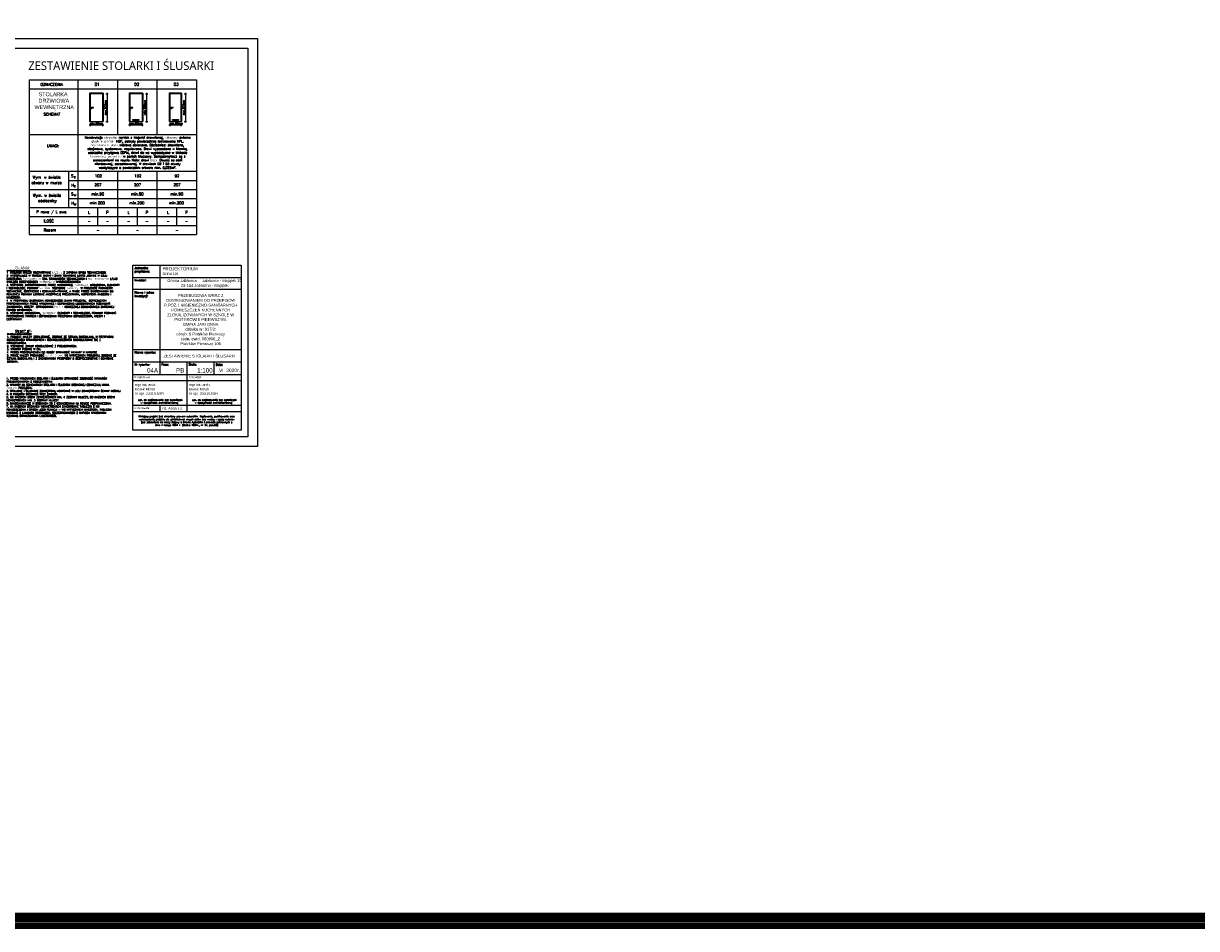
# Model space of a CAD drawing. Header units: millimetres. Extents: x 31969 to 285678, y -69766 to -1123.
# Tile 110 of 176: x 147961 to 156502, y -21872 to -15284. Entities that reach past the tile are written whole.
import ezdxf

# ---------------------------------------------------------------- set-up
doc = ezdxf.new("R2010")
doc.units = ezdxf.units.MM
doc.linetypes.add('ACAD_ISO02W100', pattern=[15, 12, -3])
for name, color, linetype in [('a-elewacja 1', 1, 'Continuous'), ('a-opis 1', 3, 'Continuous'), ('a-opis 2', 1, 'Continuous'), ('a-ramka', 7, 'Continuous'), ('a-stolarka drzwiowa', 3, 'Continuous'), ('a-wymiary', 11, 'Continuous')]:
    doc.layers.add(name, color=color, linetype=linetype)
doc.layers.add('a-pomocnicza', color=42, linetype='Continuous', plot=False)
doc.styles.add('ARIAL', font='arial.ttf')
doc.styles.add('IREK', font='simplex.shx', dxfattribs={"width": 0.8})
doc.styles.add('MAREK', font='simplex.shx')
doc.styles.add('PRZEKRÓJ2', font='l_10646.ttf')
doc.styles.add('TABELA2', font='arial.ttf', dxfattribs={"height": 10})
doc.dimstyles.new('MAREK', dxfattribs={"dimscale": 0.85, "dimtxt": 17, "dimasz": 12, "dimexe": 10, "dimexo": 0.625, "dimgap": 5, "dimtad": 1, "dimdec": 1, "dimdsep": 46, "dimtxsty": 'MAREK', "dimblk1": 'ARCHTICK', "dimblk2": 'ARCHTICK', "dimsah": 1, "dimcen": 2.5, "dimdle": 10, "dimadec": 0, "dimazin": 0, "dimtfac": 1, "dimtdec": 1, "dimtmove": 1, "dimatfit": 3, "dimldrblk": 'ARCHTICK', "dimfxl": 10, "dimfxlon": 1, "dimtolj": 1, "dimtzin": 0, "dimarcsym": 0})

# ---------------------------------------------------------------- blocks, each defined once
blk = doc.blocks.new('_ARCHTICK')
at = {"color": 0, "linetype": 'ByBlock', "const_width": 0.15}
blk.add_lwpolyline([(-0.5, -0.5), (0.5, 0.5)], dxfattribs=at)
blk = doc.blocks.new('*D792')
at = {"layer": 'a-wymiary', "color": 0, "lineweight": -2}
for p, q in [((148438.3, -16022.4), (148545.3, -16022.4)), ((148446.8, -16013.9), (148446.8, -16030.9)), ((148536.8, -16013.9), (148536.8, -16030.9))]:
    blk.add_line(p, q, dxfattribs=at)
at = {"layer": 'DEFPOINTS', "color": 0}
for p in [(148446.8, -16010.9), (148536.8, -16010.9), (148536.8, -16022.4)]:
    blk.add_point(p, dxfattribs=at)
at = {"layer": 'a-wymiary', "color": 0, "lineweight": -2, "xscale": 10.2, "yscale": 10.2, "zscale": 10.2, "rotation": 180}
blk.add_blockref('_ARCHTICK', (148446.8, -16022.4), dxfattribs=at)
at = {"layer": 'a-wymiary', "color": 0, "lineweight": -2, "xscale": 10.2, "yscale": 10.2, "zscale": 10.2}
blk.add_blockref('_ARCHTICK', (148536.8, -16022.4), dxfattribs=at)
at = {"layer": 'a-wymiary', "color": 0, "insert": (148491.8, -16011), "char_height": 14.45, "attachment_point": 5, "style": 'MAREK'}
blk.add_mtext('\\A1;min.90cm', dxfattribs=at)
blk = doc.blocks.new('*D793')
at = {"layer": 'a-wymiary', "color": 0, "lineweight": -2}
for p, q in [((148561, -15796.1), (148578, -15796.1)), ((148569.5, -15787.6), (148569.5, -16004.6)), ((148561, -15996.1), (148578, -15996.1))]:
    blk.add_line(p, q, dxfattribs=at)
at = {"layer": 'DEFPOINTS', "color": 0}
for p in [(148554.4, -15796.1), (148554.4, -15996.1), (148569.5, -15996.1)]:
    blk.add_point(p, dxfattribs=at)
at = {"layer": 'a-wymiary', "color": 0, "lineweight": -2, "xscale": 10.2, "yscale": 10.2, "zscale": 10.2}
for p, rotation in [((148569.5, -15796.1), 90), ((148569.5, -15996.1), 270)]:
    blk.add_blockref('_ARCHTICK', p, dxfattribs=dict(at, rotation=rotation))
at = {"layer": 'a-wymiary', "color": 0, "insert": (148558.1, -15896.1), "char_height": 14.45, "attachment_point": 5, "rotation": 90, "style": 'MAREK'}
blk.add_mtext('\\A1;min.200cm', dxfattribs=at)
blk = doc.blocks.new('*D794')
at = {"layer": 'a-wymiary', "color": 0, "lineweight": -2}
for p, q in [((148726, -16022.4), (148833, -16022.4)), ((148734.5, -16013.9), (148734.5, -16030.9)), ((148824.5, -16013.9), (148824.5, -16030.9))]:
    blk.add_line(p, q, dxfattribs=at)
at = {"layer": 'DEFPOINTS', "color": 0}
for p in [(148734.5, -16010.9), (148824.5, -16010.9), (148824.5, -16022.4)]:
    blk.add_point(p, dxfattribs=at)
at = {"layer": 'a-wymiary', "color": 0, "lineweight": -2, "xscale": 10.2, "yscale": 10.2, "zscale": 10.2, "rotation": 180}
blk.add_blockref('_ARCHTICK', (148734.5, -16022.4), dxfattribs=at)
at = {"layer": 'a-wymiary', "color": 0, "lineweight": -2, "xscale": 10.2, "yscale": 10.2, "zscale": 10.2}
blk.add_blockref('_ARCHTICK', (148824.5, -16022.4), dxfattribs=at)
at = {"layer": 'a-wymiary', "color": 0, "insert": (148779.5, -16011), "char_height": 14.45, "attachment_point": 5, "style": 'MAREK'}
blk.add_mtext('\\A1;min.90cm', dxfattribs=at)
blk = doc.blocks.new('*D795')
at = {"layer": 'a-wymiary', "color": 0, "lineweight": -2}
for p, q in [((148848.8, -15796.1), (148865.8, -15796.1)), ((148857.3, -15787.6), (148857.3, -16004.6)), ((148848.8, -15996.1), (148865.8, -15996.1))]:
    blk.add_line(p, q, dxfattribs=at)
at = {"layer": 'DEFPOINTS', "color": 0}
for p in [(148842.1, -15796.1), (148842.1, -15996.1), (148857.3, -15996.1)]:
    blk.add_point(p, dxfattribs=at)
at = {"layer": 'a-wymiary', "color": 0, "lineweight": -2, "xscale": 10.2, "yscale": 10.2, "zscale": 10.2}
for p, rotation in [((148857.3, -15796.1), 90), ((148857.3, -15996.1), 270)]:
    blk.add_blockref('_ARCHTICK', p, dxfattribs=dict(at, rotation=rotation))
at = {"layer": 'a-wymiary', "color": 0, "insert": (148845.8, -15896.1), "char_height": 14.45, "attachment_point": 5, "rotation": 90, "style": 'MAREK'}
blk.add_mtext('\\A1;min.200cm', dxfattribs=at)
blk = doc.blocks.new('*D796')
at = {"layer": 'a-wymiary', "color": 0, "lineweight": -2}
for p, q in [((149018.7, -16022.4), (149115.7, -16022.4)), ((149027.2, -16013.9), (149027.2, -16030.9)), ((149107.2, -16013.9), (149107.2, -16030.9))]:
    blk.add_line(p, q, dxfattribs=at)
at = {"layer": 'DEFPOINTS', "color": 0}
for p in [(149027.2, -16010.9), (149107.2, -16010.9), (149107.2, -16022.4)]:
    blk.add_point(p, dxfattribs=at)
at = {"layer": 'a-wymiary', "color": 0, "lineweight": -2, "xscale": 10.2, "yscale": 10.2, "zscale": 10.2, "rotation": 180}
blk.add_blockref('_ARCHTICK', (149027.2, -16022.4), dxfattribs=at)
at = {"layer": 'a-wymiary', "color": 0, "lineweight": -2, "xscale": 10.2, "yscale": 10.2, "zscale": 10.2}
blk.add_blockref('_ARCHTICK', (149107.2, -16022.4), dxfattribs=at)
at = {"layer": 'a-wymiary', "color": 0, "insert": (149072.2, -16011), "char_height": 14.45, "attachment_point": 5, "style": 'MAREK'}
blk.add_mtext('\\A1;min.80cm', dxfattribs=at)
blk = doc.blocks.new('*D797')
at = {"layer": 'a-wymiary', "color": 0, "lineweight": -2}
for p, q in [((149131.5, -15796.1), (149148.5, -15796.1)), ((149140, -15787.6), (149140, -16004.6)), ((149131.5, -15996.1), (149148.5, -15996.1))]:
    blk.add_line(p, q, dxfattribs=at)
at = {"layer": 'DEFPOINTS', "color": 0}
for p in [(149124.8, -15796.1), (149124.8, -15996.1), (149140, -15996.1)]:
    blk.add_point(p, dxfattribs=at)
at = {"layer": 'a-wymiary', "color": 0, "lineweight": -2, "xscale": 10.2, "yscale": 10.2, "zscale": 10.2}
for p, rotation in [((149140, -15796.1), 90), ((149140, -15996.1), 270)]:
    blk.add_blockref('_ARCHTICK', p, dxfattribs=dict(at, rotation=rotation))
at = {"layer": 'a-wymiary', "color": 0, "insert": (149128.5, -15896.1), "char_height": 14.45, "attachment_point": 5, "rotation": 90, "style": 'MAREK'}
blk.add_mtext('\\A1;min.200cm', dxfattribs=at)

msp = doc.modelspace()

# ---------------------------------------------------------------- linework, layer by layer
at = {"layer": 'a-elewacja 1', "ltscale": 20}
for p, q in [((148441.83, -15791.14), (148441.83, -15996.14)), ((148541.83, -15791.14), (148441.83, -15791.14)), ((148541.83, -15791.14), (148541.83, -15996.14)), ((148729.53, -15791.14), (148729.53, -15996.14)), ((148829.53, -15791.14), (148729.53, -15791.14)), ((148829.53, -15791.14), (148829.53, -15996.14)), ((149022.24, -15791.14), (149022.24, -15996.14)), ((149112.24, -15791.14), (149022.24, -15791.14)), ((149112.24, -15791.14), (149112.24, -15996.14)), ((148441.83, -15996.14), (148541.83, -15996.14)), ((148729.53, -15996.14), (148829.53, -15996.14)), ((149022.24, -15996.14), (149112.24, -15996.14))]:
    msp.add_line(p, q, dxfattribs=at)
at = {"layer": 'a-opis 1', "ltscale": 0.5}
for p, q in [((148953.88, -17042.89), (148953.88, -17837.66)), ((148756.84, -17132.54), (149545.01, -17132.54)), ((148756.84, -17217.64), (149545.01, -17217.64)), ((149347.97, -17217.64), (149545.01, -17217.64)), ((148756.84, -17657.07), (149545.01, -17657.07)), ((148756.84, -17747.37), (149545.01, -17747.37)), ((149150.92, -17747.37), (149150.92, -17837.66)), ((149150.92, -17747.37), (149150.92, -18107.88)), ((149347.97, -17747.37), (149347.97, -17837.66)), ((148756.84, -17837.66), (149545.01, -17837.66)), ((148756.84, -17837.66), (149545.01, -17837.66)), ((148756.84, -17882.8), (149545.01, -17882.8)), ((148756.84, -17882.8), (149545.01, -17882.8)), ((148756.84, -17882.8), (149545.01, -17882.8)), ((148756.84, -17882.8), (149545.01, -17882.8)), ((148756.84, -18062.74), (149545.01, -18062.74)), ((148953.88, -18062.74), (148953.88, -18107.88)), ((148756.84, -18108.53), (149545.01, -18108.53)), ((148756.84, -18108.53), (149545.01, -18108.53))]:
    msp.add_line(p, q, dxfattribs=at)
at = {"layer": 'a-opis 2', "ltscale": 40}
for p, q in [((148003.08, -15694.97), (149220.12, -15694.97)), ((148003.08, -15694.97), (148003.08, -16820.58)), ((148357, -15694.97), (148357, -16820.58)), ((148644.71, -15694.97), (148644.71, -16091.47)), ((148932.42, -15694.97), (148932.42, -16091.47)), ((149220.12, -15694.97), (149220.12, -16820.58)), ((148003.08, -15758.97), (149220.12, -15758.97)), ((148003.08, -16091.47), (149220.12, -16091.47)), ((148003.08, -16359.78), (149220.12, -16359.78)), ((148644.71, -16359.78), (148644.71, -16820.58)), ((148932.42, -16359.78), (148932.42, -16820.58)), ((148003.08, -16623.09), (149220.12, -16623.09)), ((148003.08, -16623.09), (149220.12, -16623.09)), ((148500.86, -16623.09), (148500.86, -16754.75)), ((148788.56, -16623.09), (148788.56, -16754.75)), ((149076.27, -16623.09), (149076.27, -16754.75)), ((148003.08, -16688.92), (149220.12, -16688.92)), ((148003.08, -16688.92), (149220.12, -16688.92)), ((148070.44, -16688.92), (149220.12, -16688.92)), ((148003.08, -16754.75), (149220.12, -16754.75)), ((148003.08, -16820.58), (149220.12, -16820.58)), ((148003.08, -16820.58), (149220.12, -16820.58))]:
    msp.add_line(p, q, dxfattribs=at)
at = {"layer": 'a-opis 2', "ltscale": 2}
for p, q in [((148289.64, -16359.78), (148289.64, -16623.09)), ((148289.64, -16425.61), (149220.12, -16425.61)), ((148003.08, -16491.44), (149220.12, -16491.44)), ((148289.64, -16557.26), (149220.12, -16557.26))]:
    msp.add_line(p, q, dxfattribs=at)
msp.add_lwpolyline([(148756.84, -17042.89), (149545.01, -17042.89), (149545.01, -18243.32), (148756.84, -18243.32)], close=True, dxfattribs=at)
msp.add_lwpolyline([(148756.84, -17042.89), (149545.01, -17042.89), (149545.01, -18243.32), (148756.84, -18243.32)], close=True, dxfattribs=at)
at = {"layer": 'a-pomocnicza', "ltscale": 100}
for points in [[(138394.13, -1122.76), (161199.31, -1122.76), (161199.31, -21871.78), (138394.13, -21871.78)], [(138404.13, -1132.76), (161189.31, -1132.76), (161189.31, -21861.78), (138404.13, -21861.78)], [(138414.13, -1142.76), (161179.31, -1142.76), (161179.31, -21851.78), (138414.13, -21851.78)], [(138424.13, -1152.76), (161169.31, -1152.76), (161169.31, -21841.78), (138424.13, -21841.78)], [(138434.13, -1162.76), (161159.31, -1162.76), (161159.31, -21831.78), (138434.13, -21831.78)], [(138444.13, -1172.76), (161149.31, -1172.76), (161149.31, -21821.78), (138444.13, -21821.78)], [(138454.13, -1182.76), (161139.31, -1182.76), (161139.31, -21811.78), (138454.13, -21811.78)], [(138464.13, -1192.76), (161129.31, -1192.76), (161129.31, -21801.78), (138464.13, -21801.78)], [(138474.13, -1202.76), (161119.31, -1202.76), (161119.31, -21791.78), (138474.13, -21791.78)], [(138484.13, -1212.76), (161109.31, -1212.76), (161109.31, -21781.78), (138484.13, -21781.78)], [(138494.13, -1222.76), (161099.31, -1222.76), (161099.31, -21771.78), (138494.13, -21771.78)], [(138504.13, -1232.76), (161089.31, -1232.76), (161089.31, -21761.78), (138504.13, -21761.78)]]:
    msp.add_lwpolyline(points, close=True, dxfattribs=at)
at = {"layer": 'a-ramka', "ltscale": 0.5}
for points in [[(149665.01, -18363.32), (145465.01, -18363.32), (145465.01, -15393.32), (149665.01, -15393.32)], [(145715.01, -15463.32), (149595.01, -15463.32), (149595.01, -18293.32), (145715.01, -18293.32)]]:
    msp.add_lwpolyline(points, close=True, dxfattribs=at)
at = {"layer": 'a-stolarka drzwiowa'}
for p, q in [((148446.83, -15796.14), (148446.83, -15996.14)), ((148446.83, -15796.14), (148446.83, -15996.14)), ((148446.83, -15796.14), (148446.83, -15996.14)), ((148536.83, -15796.14), (148446.83, -15796.14)), ((148536.83, -15796.14), (148536.83, -15996.14)), ((148536.83, -15796.14), (148536.83, -15996.14)), ((148536.83, -15796.14), (148536.83, -15996.14)), ((148734.53, -15796.14), (148734.53, -15996.14)), ((148734.53, -15796.14), (148734.53, -15996.14)), ((148734.53, -15796.14), (148734.53, -15996.14)), ((148824.53, -15796.14), (148734.53, -15796.14)), ((148824.53, -15796.14), (148824.53, -15996.14)), ((148824.53, -15796.14), (148824.53, -15996.14)), ((148824.53, -15796.14), (148824.53, -15996.14)), ((149027.24, -15796.14), (149027.24, -15996.14)), ((149027.24, -15796.14), (149027.24, -15996.14)), ((149027.24, -15796.14), (149027.24, -15996.14)), ((149107.24, -15796.14), (149027.24, -15796.14)), ((149107.24, -15796.14), (149107.24, -15996.14)), ((149107.24, -15796.14), (149107.24, -15996.14)), ((149107.24, -15796.14), (149107.24, -15996.14)), ((148453.39, -15902.67), (148453.39, -15904.67)), ((148741.09, -15902.67), (148741.09, -15904.67)), ((149033.8, -15902.67), (149033.8, -15904.67))]:
    msp.add_line(p, q, dxfattribs=at)
for points in [[(148470.82, -15894.34), (148450.73, -15894.34), (148450.73, -15897.94), (148470.82, -15897.94)], [(148758.53, -15894.34), (148738.44, -15894.34), (148738.44, -15897.94), (148758.53, -15897.94)], [(149051.24, -15894.34), (149031.14, -15894.34), (149031.14, -15897.94), (149051.24, -15897.94)], [(148758.06, -15982.88), (148801, -15982.88), (148801, -15989.51), (148758.06, -15989.51)], [(149045.77, -15982.88), (149088.71, -15982.88), (149088.71, -15989.51), (149045.77, -15989.51)]]:
    msp.add_lwpolyline(points, close=True, dxfattribs=at)
for centre in [(148453.39, -15903.67), (148741.09, -15903.67), (149033.8, -15903.67)]:
    msp.add_circle(centre, 2.5, dxfattribs=at)

# ---------------------------------------------------------------- texts
at = {"layer": 'a-opis 1', "ltscale": 0.5, "style": 'IREK', "width": 0.85}
for s, height, p in [('Jednostka ', 16.33, (148770.05, -17071.02)), ('projektowa:', 16.3296, (148770.05, -17095.56)), ('Inwestor:', 16.33, (148770.05, -17159.96)), ('Nazwa i adres', 16.3296, (148770.05, -17249.6)), ('inwestycji:', 16.3296, (148770.05, -17274.84)), ('Nazwa rysunku:', 16.3296, (148770.05, -17685.15)), ('Nr rysunku:', 16.3296, (148770.05, -17774.14)), ('Faza:', 16.33, (148967.09, -17773.74)), ('Skala:', 16.33, (149164.13, -17773.74)), ('Data:', 16.33, (149361.18, -17774.79)), ('Projektował:', 16.3296, (148770.05, -17865.73)), ('Sprawdził:', 16.33, (149164.13, -17865.73)), ('Opracowała:', 16.3296, (148770.05, -18090.16))]:
    msp.add_text(s, height=height, dxfattribs=at).set_placement(p)
at = {"layer": 'a-opis 1', "ltscale": 0.5, "style": 'TABELA2'}
for s, height, p in [('PROJEKTORIUM', 23.1094, (148973.12, -17080.96)), ('Anna Lis', 21.009, (148973.86, -17114.59)), ('ZESTAWIENIE STOLARKI I ŚLUSARKI', 21.0086, (148982.08, -17714.25)), ('04A', 32.332, (148860.66, -17824.31)), ('PB', 32.332, (149071.68, -17824.31)), ('1:100', 32.332, (149225.36, -17824.67)), ('VI  2020r.', 25.21, (149384.58, -17821.69)), ('mgr inż. arch.', 18.5296, (148771.23, -17921.72)), ('Marek Mizak', 18.5296, (148771.07, -17954.69)), ('mgr inż. arch.', 18.5296, (149165.32, -17921.72)), ('Marek Mizak', 18.5296, (149165.15, -17954.69)), ('nr upr. 2331/Lb/84', 18.5296, (148771.07, -17986.12)), ('nr upr. 2331/Lb/84', 18.5296, (149165.15, -17986.12)), ('inż. Anna Lis', 18.5296, (148968.28, -18094.3))]:
    msp.add_text(s, height=height, dxfattribs=at).set_placement(p)
at = {"layer": 'a-opis 1', "ltscale": 2, "attachment_point": 1, "style": 'MAREK'}
for s, insert, char_height, width in [('\\pxqc;Konstrukcja skrzydła: ramiak z klejonki drewnianej, obłożony dwiema gładkimi płytami HDF, pokryty powierzchnią laminowaną HPL. Wypełnienie: płyta wiórowa otworowa. Ościeżnica: drewniana, obejmowa, systemowa, regulowana. Drzwi wyposażone w klamkę, uszczelkę przylgową EDPM, drzwi do wc wyposażyone w blokadę łazienkową, pozostałe w zamek kluczowy. Samozamykacz zg z oznaczeniami na rzucie. Kolor drzwi biały. Okucia ze stali nierdzewnej, szczotkowanej. W drzwiach D2 i D3 otwoty wentylacyjne o powierzchni ortworu min. 0,022m².  ', (148374.46, -16105.25), 16.44663, 835.8317), ('1. RYSUNEK NALEŻY ROZPATRYWAĆ ŁĄCZNIE Z ZAPISAMI OPISU TECHNICZNEGO.\\P2. WYSTĘPUJĄCE W TEKŚCIE NAZWY I ZNAKI TOWAROWE UŻYTO JEDYNIE W CELU OKREŚLENIA ZAKŁADANYCH TZW. STANDARDÓW TECHNICZNYCH I MATERIAŁOWYCH I/LUB WYGLĄDU ESTETYCZNEGO MATERIAŁÓW WYKOŃCZENIOWYCH.\\P3. WSZYSTKIE ZAPROPONOWANE PRZEZ WYKONAWCĘ: MATERIAŁY, URZĄDZENIA, ELEMENTY I TECHNOLOGIE, POWINNY SPEŁNIAĆ WSZYSTKIE ZAŁOŻONE W PROJEKCIE PARAMETRY TECHNICZNE, ESTETYCZNE I FORMALNO-PRAWNE, A TAKŻE PRZED SKIEROWANIEM DO REALIZACJI POWINNY UZYSKAĆ AKCEPTACJĘ PROJEKTANTA, INSPEKTORA NADZORU I INWESTORA\\P4. W PRZYPADKU ZAISTNIENIA KONIECZNOŚCI ZMIAN PROJEKTU,  DOTYCZĄCYCH PROPONOWANYCH PRZEZ WYKONAWCĘ I ODPOWIEDNIO UZGODNIONYCH ROZWIĄZAŃ ZAMIENNYCH, KOSZTY  OPRACOWANIA PEŁNEJ KONIECZNEJ DOKUMENTACJI ZAMIENNEJ PONOSI WYKONAWCA.\\P5. WSZYSTKIE URZĄDZENIA, MATERIAŁY, ELEMENTY I TECHNOLOGIE, POWINNY POSIADAĆ PRZEWIDZIANE PRAWEM I ODPOWIEDNIMI PRZEPISAMI DOPUSZCZENIA, ATESTY I CERTYFIKATY.', (147837.79, -17090.2), 13.59226, 894.3963), ('1. PROJEKT NALEŻY ZREALIZOWAĆ, ZGODNIE ZE SZTUKĄ BUDOWLANĄ, W PRZYPADKU  ROZBIEŻNOŚCI WYMIAROWYCH I TECHNOLOGICZNYCH SKONSULTOWAĆ SIĘ Z PROJEKTANTEM. \\P2. WSZYSTKIE ZMIANY KONSULTOWAĆ Z PROJEKTANTEM.\\P3. WYMIARY PODANE W CM.\\P4. PRZED PRZYSTĄPIENIEM DO ROBÓT SPRAWDZIĆ WYMIARY W NATURZE.\\P5. PRACE NALEŻY PROWADZIĆ SZCZEGÓŁOWO WG WYTYCZNYCH PROJEKTU, ZGODNIE ZE SZTUKĄ BUDOWLANĄ I Z ZACHOWANIEM PRZEPISÓW O BEZPIECZEŃSTWIE I OCHRONIE ZDROWIA.\\P{\\C14;   }', (147840.13, -17557.39), 13.59226, 879.2631), ('1. PRZED WYKONANIEM STOLARKI I ŚLUSARKI SPRAWDZIĆ ZGODNOŚĆ WYMIARÓW PROJEKTOWANYCH Z RZECZYWISTYMI. \\P2. WYMIARY NA SCHEMATACH STOLARKI I ŚLUSARKI DRZWIOWEJ OZNACZAJĄ MINIM. ŚWIATŁO PRZEJŚCIA.\\P3. STOLARKĘ I ŚLUSARKĘ ZEWNĘTRZNĄ MONTOWAĆ W LICU ZEWNĘTRZNYM ŚCIANY NOŚNEJ.\\P4. W KAŻDYCH DRZWIACH TRZY ZAWIASY.\\P5. DO KAŻDYCH DRZWI ZEWNĘTRZNYCH MIN. 4 ZESTAWY KLUCZY, DO KAŻDYCH DRZWI WEWNĘTRZNYCH MIN. 3 ZESTAWY KLUCZY.\\P6. SAMOZAMYKACZE W DRZWIACH ZG Z OZNACZENIAMI NA RZUCIE PODPIWNICZENIA.\\P7. NA KAŻDYCH DRZWIACH WEWNĘTRZNYCH ZAMONTOWAĆ TABLICZKI Z NR POMIESZCZENIA I OPISEM JEGO FUNKCJI - WG WYTYCZNYCH INWESTORA. TABLICZKI WYKONAĆ Z LAMINATU SREBRNEGO, SZCZOTKOWANEGO Z NAPISEM WYKONANYM TECHNIKĄ GRAWEROWANIA LASEROWEGO.', (147836.91, -17861.29), 13.59226, 861.2906)]:
    msp.add_mtext(s, dxfattribs=dict(at, insert=insert, char_height=char_height, width=width))
at = {"layer": 'a-opis 1', "ltscale": 0.5}
for s, insert, char_height, width, attachment_point, style in [('{\\fArial|b0|i0|c238|p34;Gmina Jabłonna     Jabłonna - Majątek 22^I\\P23-114 Jabłonna - Majątek}', (149279.9, -17176.11, -76410), 21.0086, 666.0385, 5, 'TABELA2'), ('{\\fArial|b0|i0|c238|p34;\\PPRZEBUDOWA WRAZ Z DOSTOSOWANIEM DO PRZEPISÓW P.POŻ. I HIGIENICZNO-SANITARNYCH POMIESZCZEŃ KUCHENNYCH ZLOKALIZOWANYCH W SZKOLE W PIOTRKOWIE PIERWSZYM, \\PGMINA JABŁONNA\\Pdziałka nr: 917/3; \\Pobręb: 9 Piotrków Pierwszy \\Pjedn. ewid. 060906_2\\PPiotrków Pierwszy 105}', (149251.09, -17424.64, 76410), 21.00857, 583.3186, 5, 'TABELA2'), ('\\pxi-3,l3.9048,qc,t3.9048;upr.^Ido projektowania bez ograniczeń \\P\\pi0,l0,tz;w specjalności architektonicznej', (148568.69, -18017.4), 12.5, 764.7867, 1, 'MAREK'), ('\\pxi-3,l3.9048,qc,t3.9048;upr.^Ido projektowania bez ograniczeń \\P\\pi0,l0,tz;w specjalności architektonicznej', (148962.77, -18017.4), 12.5, 764.7867, 1, 'MAREK'), ('\\pxqc;Niniejszy projekt jest chroniony prawem autorskim. Kopiowanie, publikowanie oraz wykorzystanie projektu do jakichkolwiek innych celów bez wiedzy i zgody autorów jest zabronione na mocy Ustawy o Prawie Autorskim i prawach pokrewnych z dnia 4 lutego 1994 r. (Dz.U.z 1994r., nr 24, poz.83)', (148767.2, -18137.99), 12.5, 764.7867, 1, 'MAREK')]:
    msp.add_mtext(s, dxfattribs=dict(at, insert=insert, char_height=char_height, width=width, attachment_point=attachment_point, style=style))
at = {"layer": 'a-opis 2', "ltscale": 2}
for s, height, style, p in [('ZESTAWIENIE STOLARKI I ŚLUSARKI ', 62.3062, 'PRZEKRÓJ2', (147996.27, -15622.14)), ('STOLARKA', 28.224, 'ARIAL', (148071.51, -15813.3)), ('OZNACZENIA', 20.072, 'MAREK', (148084.93, -15737.98)), ('D1', 20.072, 'MAREK', (148480.46, -15736.5)), ('D2', 20.072, 'MAREK', (148768.17, -15736.5)), ('D3', 20.072, 'MAREK', (149055.88, -15736.5)), ('WEWNĘTRZNA', 28.224, 'ARIAL', (148041.49, -15906.7)), ('DRZWIOWA', 28.224, 'ARIAL', (148070.62, -15859.77)), ('SCHEMAT ', 20.072, 'MAREK', (148107.57, -15954.59)), ('UWAGI:', 20.072, 'MAREK', (148132.27, -16184.81)), ('Wym. w świetle', 20.0724, 'MAREK', (148028.01, -16412.87)), ('S', 20.07, 'MAREK', (148308.4, -16402.96)), ('z', 20.07, 'MAREK', (148327.76, -16410.09)), ('102', 20.072, 'MAREK', (148480.41, -16403.52)), ('102', 20.072, 'MAREK', (148768.12, -16403.52)), ('92', 20.072, 'MAREK', (149061.55, -16403.52)), ('otworu w murze', 20.0724, 'MAREK', (148020.3, -16452.36)), ('H', 20.07, 'MAREK', (148309.37, -16470.7)), ('z', 20.07, 'MAREK', (148327.76, -16475.91)), ('207', 20.072, 'MAREK', (148478.52, -16468.35)), ('207', 20.072, 'MAREK', (148766.22, -16468.35)), ('207', 20.072, 'MAREK', (149053.93, -16468.35)), ('Wym. w świetle', 20.0724, 'MAREK', (148030.07, -16544.53)), ('ościeżnicy', 20.072, 'MAREK', (148067.44, -16584.02)), ('S', 20.07, 'MAREK', (148308.4, -16534.62)), ('w', 20.07, 'MAREK', (148327.76, -16541.74)), ('min.90', 20.072, 'MAREK', (148456.18, -16535.18)), ('min.90', 20.072, 'MAREK', (148743.89, -16535.18)), ('min.90', 20.072, 'MAREK', (149031.6, -16535.18)), ('P rawe / L ewe', 20.0724, 'MAREK', (148054.91, -16665.44)), ('H', 20.07, 'MAREK', (148309.37, -16602.36)), ('w', 20.07, 'MAREK', (148327.76, -16607.57)), ('L', 20.07, 'MAREK', (148431.74, -16669.11)), ('min.200', 20.072, 'MAREK', (148444.44, -16600.01)), ('P', 20.07, 'MAREK', (148563.13, -16668.06)), ('L', 20.07, 'MAREK', (148719.45, -16669.11)), ('min.200', 20.072, 'MAREK', (148732.15, -16600.01)), ('P', 20.07, 'MAREK', (148850.84, -16668.06)), ('L', 20.07, 'MAREK', (149007.16, -16669.11)), ('min.200', 20.072, 'MAREK', (149019.86, -16600.01)), ('P', 20.07, 'MAREK', (149138.54, -16668.06)), ('ILOŚĆ', 20.072, 'MAREK', (148107.52, -16731.27)), ('Razem', 20.072, 'MAREK', (148107.52, -16797.1))]:
    msp.add_text(s, height=height, dxfattribs=dict(at, style=style)).set_placement(p)
at = {"layer": 'a-opis 2', "ltscale": 40, "style": 'MAREK'}
for p in [(148427.88, -16733.23), (148561.73, -16733.23), (148715.58, -16733.23), (148849.44, -16733.23), (149003.29, -16733.23), (149137.14, -16733.23), (148492.21, -16799.06), (148779.92, -16799.06), (149067.63, -16799.06)]:
    msp.add_text('-', height=20.07, dxfattribs=at).set_placement(p)
at = {"layer": 'a-opis 2', "linetype": 'ACAD_ISO02W100', "ltscale": 0.5, "char_height": 24.007, "width": 295.3757, "attachment_point": 1, "style": 'IREK'}
for s, insert in [('{\\LPOWOŁANIA:}', (147840.71, -17052.23)), ('{\\LINSTRUKCJE:}', (147841.28, -17515.91))]:
    msp.add_mtext(s, dxfattribs=dict(at, insert=insert))

# ---------------------------------------------------------------- dimensions: what is measured, and where the dimension line sits
at = {"layer": 'a-wymiary'}
for base, p1, p2, picture, middle in [((148569.54, -15996.14), (148554.41, -15796.14), (148554.41, -15996.14), '*D793', (148569.54, -15896.14)), ((148857.25, -15996.14), (148842.11, -15796.14), (148842.11, -15996.14), '*D795', (148857.25, -15896.14)), ((149139.96, -15996.14), (149124.82, -15796.14), (149124.82, -15996.14), '*D797', (149139.96, -15896.14))]:
    dim = msp.add_linear_dim(base=base, p1=p1, p2=p2, angle=90, text='min.200cm', dimstyle='MAREK', dxfattribs=at)
    dim.commit()
    dim.dimension.update_dxf_attribs({"geometry": picture, "text_midpoint": middle, "dimtype": 160})
for base, p1, p2, text, picture, middle in [((148536.83, -16022.43), (148446.83, -16010.9), (148536.83, -16010.9), 'min.90cm', '*D792', (148491.83, -16022.43)), ((148824.53, -16022.43), (148734.53, -16010.9), (148824.53, -16010.9), 'min.90cm', '*D794', (148779.53, -16022.43)), ((149107.24, -16022.43), (149027.24, -16010.9), (149107.24, -16010.9), 'min.80cm', '*D796', (149072.24, -16022.43))]:
    dim = msp.add_linear_dim(base=base, p1=p1, p2=p2, text=text, dimstyle='MAREK', dxfattribs=at)
    dim.commit()
    dim.dimension.update_dxf_attribs({"geometry": picture, "text_midpoint": middle, "dimtype": 160})

doc.saveas('drawing.dxf')
